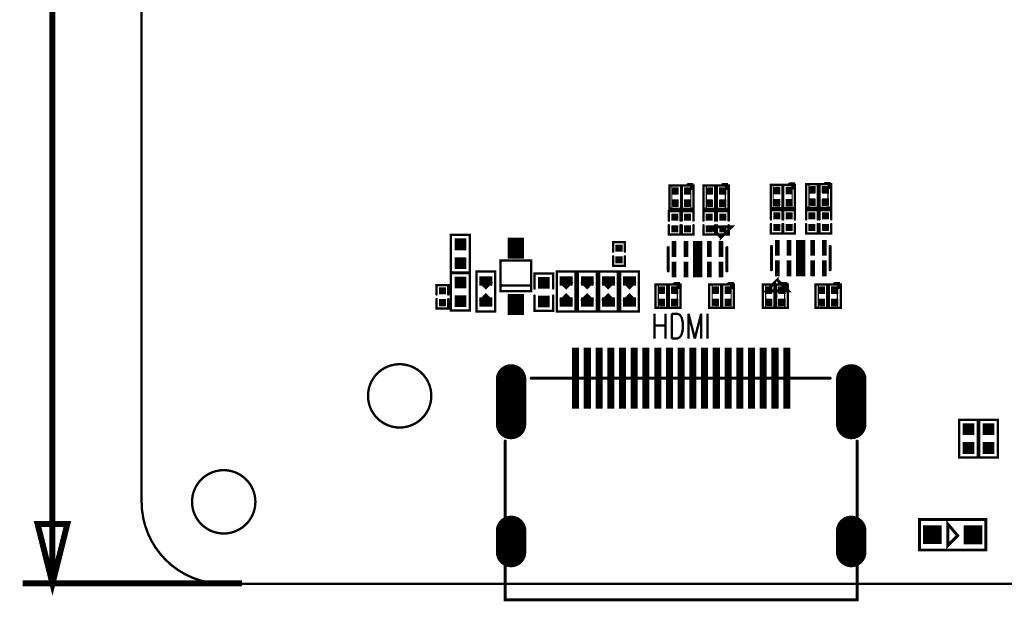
# Model space of a CAD drawing. Extents: x -14 to 157, y -7 to 92.
# Tile 1 of 129: x -9 to 33, y -4 to 21. Entities that reach past the tile are written whole.
import ezdxf

# ---------------------------------------------------------------- set-up
doc = ezdxf.new("R2010")
doc.units = 0
for name, pattern in [('TRMIDX_0', [2, 1, 1]), ('TRMIDX_1', [2, 1, 1]), ('TRMIDX_4096', [2, 1, 1])]:
    doc.linetypes.add(name, pattern=pattern)
for name, color, linetype in [('BOARD_CUTOUT_00', 254, 'CONTINUOUS'), ('BOARD_OUTLINE_00', 254, 'CONTINUOUS'), ('DIMENSION1_00', 254, 'CONTINUOUS'), ('DIMENSION3_00', 254, 'CONTINUOUS'), ('DIMENSION5_00', 254, 'CONTINUOUS'), ('DIMENSION7_00', 254, 'CONTINUOUS'), ('DRIL_NPLTE_THRU_01', 3, 'CONTINUOUS'), ('DRIL_NPLTE_THRU_02', 171, 'CONTINUOUS'), ('DRIL_NPLTE_THRU_03', 222, 'CONTINUOUS'), ('DRIL_NPLTE_THRU_04', 2, 'CONTINUOUS'), ('DRIL_PLTE_THRU_01', 3, 'CONTINUOUS'), ('DRIL_PLTE_THRU_02', 171, 'CONTINUOUS'), ('DRIL_PLTE_THRU_03', 222, 'CONTINUOUS'), ('DRIL_PLTE_THRU_04', 2, 'CONTINUOUS'), ('PADS_BOT', 56, 'CONTINUOUS'), ('PADS_INNER', 96, 'CONTINUOUS'), ('PADS_TOP', 96, 'CONTINUOUS'), ('PADS_XR_121', 210, 'CONTINUOUS'), ('PADS_XR_123', 3, 'CONTINUOUS'), ('PART_TOP_2DLINE_00', 183, 'CONTINUOUS'), ('PART_TOP_2DLINE_01', 183, 'CONTINUOUS'), ('PART_TOP_2DLINE_126', 183, 'CONTINUOUS'), ('PART_TOP_COPPER_01', 183, 'CONTINUOUS'), ('TEXT_126', 254, 'CONTINUOUS')]:
    doc.layers.add(name, color=color, linetype=linetype)
doc.styles.add('W0$15', font='simplex', dxfattribs={"width": 0.75})

# ---------------------------------------------------------------- blocks, each defined once
blk = doc.blocks.new('BOARD_74')
at = {"layer": 'BOARD_CUTOUT_00', "const_width": 0.1}
for points in [[(12.35067, -82.00042, 1), (9.65067, -82.00042, 1)], [(4.85, -86.52, 1), (2.15, -86.52, 1)]]:
    blk.add_lwpolyline(points, format="xyb", close=True, dxfattribs=at)
at = {"layer": 'BOARD_OUTLINE_00', "const_width": 0.1}
blk.add_lwpolyline([(0, -3.5, -0.41421356), (3.5, 0), (156.51, 0, -0.41421356), (160.01, -3.5), (160.01, -86.52, -0.41421356), (156.51, -90.02), (3.5, -90.02, -0.41421356), (0, -86.52)], format="xyb", close=True, dxfattribs=at)
blk = doc.blocks.new('D_2dfeghi_10')
at = {"layer": 'DIMENSION1_00', "linetype": 'TRMIDX_4096', "const_width": 0.254}
blk.add_lwpolyline([(-4.13, -28.23), (-4.13, 14.908)], dxfattribs=at)
at = {"layer": 'DIMENSION3_00', "linetype": 'TRMIDX_4096', "const_width": 0.254}
blk.add_lwpolyline([(-4.13, -28.23), (-4.765, -25.69), (-3.495, -25.69)], close=True, dxfattribs=at)
at = {"layer": 'DIMENSION5_00', "linetype": 'TRMIDX_4096', "const_width": 0.254}
blk.add_lwpolyline([(3.95, -28.23), (-5.4, -28.23)], dxfattribs=at)
at = {"layer": 'DIMENSION7_00', "linetype": 'TRMIDX_4096', "const_width": 0.0254}
blk.add_lwpolyline([(5.22, -28.23), (5.221, -28.23)], dxfattribs=at)
blk = doc.blocks.new('SMOOTH_0$1')
at = {"const_width": 0.05}
blk.add_lwpolyline([(-0.025, 0, 1), (0.025, 0, 1)], format="xyb", close=True, dxfattribs=at)
blk = doc.blocks.new('PART_BODY_TOP_47')
at = {"layer": 'PART_TOP_2DLINE_01', "const_width": 0.1}
for points in [[(-0.1, 0.25), (-0.5, 0.25), (-0.5, -0.25), (-0.1, -0.25)], [(0.1, 0.25), (0.5, 0.25), (0.5, -0.25), (0.1, -0.25)]]:
    blk.add_lwpolyline(points, dxfattribs=at)
at = {"layer": 'PART_TOP_2DLINE_01'}
for p in [(-0.5, 0.25), (-0.1, 0.25), (0.1, 0.25), (0.5, 0.25), (-0.5, -0.25), (-0.1, -0.25), (0.1, -0.25), (0.5, -0.25)]:
    blk.add_blockref('SMOOTH_0$1', p, dxfattribs=at)
blk = doc.blocks.new('DRIL_HOLE_0')
blk.add_lwpolyline([(0, 0, 1), (0, 0, 1)], format="xyb", close=True)
blk = doc.blocks.new('PAD_0')
blk.add_lwpolyline([(0, 0, 1), (0, 0, 1)], format="xyb", close=True)
blk = doc.blocks.new('PAD_2')
at = {"const_width": 0.3}
blk.add_lwpolyline([(-0.15, 0), (0.15, 0)], dxfattribs=at)
blk = doc.blocks.new('STK_TOP_133')
at = {"layer": 'DRIL_NPLTE_THRU_01'}
blk.add_blockref('DRIL_HOLE_0', (0, 0), dxfattribs=at)
at = {"layer": 'DRIL_NPLTE_THRU_02'}
blk.add_blockref('DRIL_HOLE_0', (0, 0), dxfattribs=at)
at = {"layer": 'DRIL_NPLTE_THRU_03'}
blk.add_blockref('DRIL_HOLE_0', (0, 0), dxfattribs=at)
at = {"layer": 'DRIL_NPLTE_THRU_04'}
blk.add_blockref('DRIL_HOLE_0', (0, 0), dxfattribs=at)
at = {"layer": 'PADS_BOT'}
blk.add_blockref('PAD_0', (0, 0), dxfattribs=at)
at = {"layer": 'PADS_INNER'}
blk.add_blockref('PAD_0', (0, 0), dxfattribs=at)
at = {"layer": 'PADS_TOP'}
blk.add_blockref('PAD_2', (0, 0), dxfattribs=at)
blk = doc.blocks.new('SYM_TOP_40')
for name, p in [('PART_BODY_TOP_47', (0, 0)), ('STK_TOP_133', (-0.25, 0)), ('STK_TOP_133', (0.25, 0))]:
    blk.add_blockref(name, p)
blk = doc.blocks.new('PART_TOP_2')
blk.add_blockref('SYM_TOP_40', (0, 0))
blk = doc.blocks.new('PART_TOP_3')
blk.add_blockref('SYM_TOP_40', (0, 0))
blk = doc.blocks.new('PART_BODY_TOP_24')
at = {"layer": 'PART_TOP_2DLINE_01', "const_width": 0.1}
blk.add_lwpolyline([(-0.8, 0.4), (0.8, 0.4), (0.8, -0.4), (-0.8, -0.4)], close=True, dxfattribs=at)
at = {"layer": 'PART_TOP_2DLINE_01'}
for p in [(-0.8, 0.4), (0.8, 0.4), (-0.8, -0.4), (0.8, -0.4)]:
    blk.add_blockref('SMOOTH_0$1', p, dxfattribs=at)
blk = doc.blocks.new('PAD_1')
at = {"const_width": 0.5}
blk.add_lwpolyline([(-0.25, 0), (0.25, 0)], dxfattribs=at)
blk = doc.blocks.new('STK_TOP_7')
at = {"layer": 'DRIL_PLTE_THRU_01'}
blk.add_blockref('DRIL_HOLE_0', (0, 0), dxfattribs=at)
at = {"layer": 'DRIL_PLTE_THRU_02'}
blk.add_blockref('DRIL_HOLE_0', (0, 0), dxfattribs=at)
at = {"layer": 'DRIL_PLTE_THRU_03'}
blk.add_blockref('DRIL_HOLE_0', (0, 0), dxfattribs=at)
at = {"layer": 'DRIL_PLTE_THRU_04'}
blk.add_blockref('DRIL_HOLE_0', (0, 0), dxfattribs=at)
at = {"layer": 'PADS_BOT'}
blk.add_blockref('PAD_0', (0, 0), dxfattribs=at)
at = {"layer": 'PADS_INNER'}
blk.add_blockref('PAD_0', (0, 0), dxfattribs=at)
at = {"layer": 'PADS_TOP'}
blk.add_blockref('PAD_1', (0, 0), dxfattribs=at)
blk = doc.blocks.new('SYM_TOP_17')
for name, p in [('PART_BODY_TOP_24', (0, 0)), ('STK_TOP_7', (-0.4, 0)), ('STK_TOP_7', (0.4, 0))]:
    blk.add_blockref(name, p)
blk = doc.blocks.new('PART_TOP_4')
blk.add_blockref('SYM_TOP_17', (0, 0))
blk = doc.blocks.new('PART_TOP_5')
blk.add_blockref('SYM_TOP_17', (0, 0))
blk = doc.blocks.new('PART_TOP_27')
blk.add_blockref('SYM_TOP_17', (0, 0))
blk = doc.blocks.new('PART_TOP_28')
blk.add_blockref('SYM_TOP_17', (0, 0))
blk = doc.blocks.new('SMOOTH_0$127')
at = {"const_width": 0.0635}
blk.add_lwpolyline([(-0.03175, 0, 1), (0.03175, 0, 1)], format="xyb", close=True, dxfattribs=at)
blk = doc.blocks.new('PART_BODY_TOP_71')
at = {"layer": 'PART_TOP_2DLINE_00', "const_width": 0.127}
for points in [[(1.41, -0.65), (1.41, 0.65), (-1.41, 0.65), (-1.41, -0.65)], [(-0.211, -0.462), (-0.211, 0.462), (0.211, -0.039)]]:
    blk.add_lwpolyline(points, close=True, dxfattribs=at)
at = {"layer": 'PART_TOP_2DLINE_00'}
for p in [(-1.41, 0.65), (-0.211, 0.462), (1.41, 0.65), (0.211, -0.039), (-0.211, -0.462), (-1.41, -0.65), (1.41, -0.65)]:
    blk.add_blockref('SMOOTH_0$127', p, dxfattribs=at)
blk = doc.blocks.new('PAD_90')
at = {"const_width": 0.8}
blk.add_lwpolyline([(-0.4, 0), (0.4, 0)], dxfattribs=at)
blk = doc.blocks.new('STK_TOP_66')
at = {"layer": 'DRIL_PLTE_THRU_01'}
blk.add_blockref('DRIL_HOLE_0', (0, 0), dxfattribs=at)
at = {"layer": 'DRIL_PLTE_THRU_02'}
blk.add_blockref('DRIL_HOLE_0', (0, 0), dxfattribs=at)
at = {"layer": 'DRIL_PLTE_THRU_03'}
blk.add_blockref('DRIL_HOLE_0', (0, 0), dxfattribs=at)
at = {"layer": 'DRIL_PLTE_THRU_04'}
blk.add_blockref('DRIL_HOLE_0', (0, 0), dxfattribs=at)
at = {"layer": 'PADS_BOT'}
blk.add_blockref('PAD_0', (0, 0), dxfattribs=at)
at = {"layer": 'PADS_INNER'}
blk.add_blockref('PAD_0', (0, 0), dxfattribs=at)
at = {"layer": 'PADS_TOP'}
blk.add_blockref('PAD_90', (0, 0), dxfattribs=at)
blk = doc.blocks.new('SYM_TOP_64')
for name, p in [('PART_BODY_TOP_71', (0, 0)), ('STK_TOP_66', (-0.869, 0.001)), ('STK_TOP_66', (0.869, -0.001))]:
    blk.add_blockref(name, p)
blk = doc.blocks.new('PART_TOP_355')
blk.add_blockref('SYM_TOP_64', (0, 0))
blk = doc.blocks.new('PART_BODY_TOP_60')
at = {"layer": 'PART_TOP_2DLINE_01', "const_width": 0.1}
blk.add_lwpolyline([(-0.5, 0.25), (0.5, 0.25), (0.5, -0.25), (-0.5, -0.25)], close=True, dxfattribs=at)
at = {"layer": 'PART_TOP_2DLINE_01'}
for p in [(-0.5, 0.25), (0.5, 0.25), (-0.5, -0.25), (0.5, -0.25)]:
    blk.add_blockref('SMOOTH_0$1', p, dxfattribs=at)
blk = doc.blocks.new('SYM_TOP_53')
for name, p in [('PART_BODY_TOP_60', (0, 0)), ('STK_TOP_133', (-0.25, 0)), ('STK_TOP_133', (0.25, 0))]:
    blk.add_blockref(name, p)
blk = doc.blocks.new('PART_TOP_374')
blk.add_blockref('SYM_TOP_53', (0, 0))
blk = doc.blocks.new('PART_TOP_375')
blk.add_blockref('SYM_TOP_53', (0, 0))
blk = doc.blocks.new('PART_TOP_376')
blk.add_blockref('SYM_TOP_40', (0, 0))
blk = doc.blocks.new('SMOOTH_0$05')
at = {"const_width": 0.025}
blk.add_lwpolyline([(-0.0125, 0, 1), (0.0125, 0, 1)], format="xyb", close=True, dxfattribs=at)
blk = doc.blocks.new('SMOOTH_0$15')
at = {"const_width": 0.075}
blk.add_lwpolyline([(-0.0375, 0, 1), (0.0375, 0, 1)], format="xyb", close=True, dxfattribs=at)
blk = doc.blocks.new('PART_BODY_TOP_62')
at = {"layer": 'PART_TOP_2DLINE_01', "const_width": 0.15}
blk.add_lwpolyline([(-0.25, 0.05), (-0.25, 0.2), (-0.1, 0.2)], dxfattribs=at)
at = {"layer": 'PART_TOP_2DLINE_01', "const_width": 0.05}
blk.add_lwpolyline([(-0.2, 0.16), (0.75, 0.16), (0.75, -0.65), (-0.2, -0.65)], close=True, dxfattribs=at)
at = {"layer": 'PART_TOP_2DLINE_01'}
for name, p in [('SMOOTH_0$15', (-0.25, 0.2)), ('SMOOTH_0$15', (-0.25, 0.05)), ('SMOOTH_0$05', (-0.2, 0.16)), ('SMOOTH_0$15', (-0.1, 0.2)), ('SMOOTH_0$05', (0.75, 0.16)), ('SMOOTH_0$05', (-0.2, -0.65)), ('SMOOTH_0$05', (0.75, -0.65))]:
    blk.add_blockref(name, p, dxfattribs=at)
blk = doc.blocks.new('PAD_91')
at = {"const_width": 0.23}
blk.add_lwpolyline([(-0.15, 0), (0.15, 0)], dxfattribs=at)
blk = doc.blocks.new('STK_TOP_153')
at = {"layer": 'DRIL_NPLTE_THRU_01'}
blk.add_blockref('DRIL_HOLE_0', (0, 0), dxfattribs=at)
at = {"layer": 'DRIL_NPLTE_THRU_02'}
blk.add_blockref('DRIL_HOLE_0', (0, 0), dxfattribs=at)
at = {"layer": 'DRIL_NPLTE_THRU_03'}
blk.add_blockref('DRIL_HOLE_0', (0, 0), dxfattribs=at)
at = {"layer": 'DRIL_NPLTE_THRU_04'}
blk.add_blockref('DRIL_HOLE_0', (0, 0), dxfattribs=at)
at = {"layer": 'PADS_BOT'}
blk.add_blockref('PAD_0', (0, 0), dxfattribs=at)
at = {"layer": 'PADS_INNER'}
blk.add_blockref('PAD_0', (0, 0), dxfattribs=at)
at = {"layer": 'PADS_TOP'}
blk.add_blockref('PAD_91', (0, 0), dxfattribs=at)
blk = doc.blocks.new('SYM_TOP_55')
for name, p in [('PART_BODY_TOP_62', (0, 0)), ('STK_TOP_153', (0, 0)), ('STK_TOP_153', (0.55, 0)), ('STK_TOP_153', (0, -0.48)), ('STK_TOP_153', (0.55, -0.48))]:
    blk.add_blockref(name, p)
blk = doc.blocks.new('PART_TOP_377')
blk.add_blockref('SYM_TOP_55', (0, 0))
blk = doc.blocks.new('PART_TOP_378')
blk.add_blockref('SYM_TOP_53', (0, 0))
blk = doc.blocks.new('PART_TOP_381')
blk.add_blockref('SYM_TOP_55', (0, 0))
blk = doc.blocks.new('PART_TOP_382')
blk.add_blockref('SYM_TOP_53', (0, 0))
blk = doc.blocks.new('PART_TOP_383')
blk.add_blockref('SYM_TOP_40', (0, 0))
blk = doc.blocks.new('PART_TOP_387')
blk.add_blockref('SYM_TOP_53', (0, 0))
blk = doc.blocks.new('PART_TOP_388')
blk.add_blockref('SYM_TOP_40', (0, 0))
blk = doc.blocks.new('PART_TOP_390')
blk.add_blockref('SYM_TOP_53', (0, 0))
blk = doc.blocks.new('PART_TOP_393')
blk.add_blockref('SYM_TOP_55', (0, 0))
blk = doc.blocks.new('PART_TOP_394')
blk.add_blockref('SYM_TOP_53', (0, 0))
blk = doc.blocks.new('PART_TOP_395')
blk.add_blockref('SYM_TOP_40', (0, 0))
blk = doc.blocks.new('PART_BODY_TOP_34')
at = {"layer": 'PART_TOP_2DLINE_126', "const_width": 0.127}
for points in [[(-1.25, -0.5), (-1.25, 0.5)], [(1.25, -0.5), (1.25, 0.5)]]:
    blk.add_lwpolyline(points, dxfattribs=at)
blk.add_lwpolyline([(-1, -0.93), (-1.46, -1.39), (-0.54, -1.39), (-0.99, -0.94), (-1, -0.94)], close=True, dxfattribs=at)
at = {"layer": 'PART_TOP_2DLINE_126'}
for p in [(-1.25, 0.5), (1.25, 0.5), (-1.25, -0.5), (1.25, -0.5), (-1, -0.93), (-1, -0.94), (-0.99, -0.94), (-1.46, -1.39), (-0.54, -1.39)]:
    blk.add_blockref('SMOOTH_0$127', p, dxfattribs=at)
blk = doc.blocks.new('PAD_45')
at = {"const_width": 0.199999}
blk.add_lwpolyline([(-0.337502, 0), (0.337502, 0)], dxfattribs=at)
blk = doc.blocks.new('STK_TOP_74')
at = {"layer": 'DRIL_PLTE_THRU_01'}
blk.add_blockref('DRIL_HOLE_0', (0, 0), dxfattribs=at)
at = {"layer": 'DRIL_PLTE_THRU_02'}
blk.add_blockref('DRIL_HOLE_0', (0, 0), dxfattribs=at)
at = {"layer": 'DRIL_PLTE_THRU_03'}
blk.add_blockref('DRIL_HOLE_0', (0, 0), dxfattribs=at)
at = {"layer": 'DRIL_PLTE_THRU_04'}
blk.add_blockref('DRIL_HOLE_0', (0, 0), dxfattribs=at)
at = {"layer": 'PADS_BOT'}
blk.add_blockref('PAD_0', (0, 0), dxfattribs=at)
at = {"layer": 'PADS_INNER'}
blk.add_blockref('PAD_0', (0, 0), dxfattribs=at)
at = {"layer": 'PADS_TOP', "rotation": 90}
blk.add_blockref('PAD_45', (0, 0), dxfattribs=at)
blk = doc.blocks.new('PAD_46')
at = {"const_width": 0.399999}
blk.add_lwpolyline([(-0.387502, 0), (0.387502, 0)], dxfattribs=at)
blk = doc.blocks.new('STK_TOP_75')
at = {"layer": 'DRIL_PLTE_THRU_01'}
blk.add_blockref('DRIL_HOLE_0', (0, 0), dxfattribs=at)
at = {"layer": 'DRIL_PLTE_THRU_02'}
blk.add_blockref('DRIL_HOLE_0', (0, 0), dxfattribs=at)
at = {"layer": 'DRIL_PLTE_THRU_03'}
blk.add_blockref('DRIL_HOLE_0', (0, 0), dxfattribs=at)
at = {"layer": 'DRIL_PLTE_THRU_04'}
blk.add_blockref('DRIL_HOLE_0', (0, 0), dxfattribs=at)
at = {"layer": 'PADS_BOT'}
blk.add_blockref('PAD_0', (0, 0), dxfattribs=at)
at = {"layer": 'PADS_INNER'}
blk.add_blockref('PAD_0', (0, 0), dxfattribs=at)
at = {"layer": 'PADS_TOP', "rotation": 90}
blk.add_blockref('PAD_46', (0, 0), dxfattribs=at)
blk = doc.blocks.new('SYM_TOP_27')
for name, p in [('STK_TOP_74', (-1, 0.437)), ('STK_TOP_74', (-0.5, 0.437)), ('STK_TOP_75', (0, 0.388)), ('STK_TOP_74', (0.5, 0.437)), ('STK_TOP_74', (1, 0.437)), ('PART_BODY_TOP_34', (0, 0)), ('STK_TOP_74', (-1, -0.437)), ('STK_TOP_74', (-0.5, -0.437)), ('STK_TOP_75', (0, -0.388)), ('STK_TOP_74', (0.5, -0.437)), ('STK_TOP_74', (1, -0.437))]:
    blk.add_blockref(name, p)
blk = doc.blocks.new('PART_TOP_396')
blk.add_blockref('SYM_TOP_27', (0, 0))
blk = doc.blocks.new('PART_TOP_397')
blk.add_blockref('SYM_TOP_55', (0, 0))
blk = doc.blocks.new('PART_TOP_400')
blk.add_blockref('SYM_TOP_53', (0, 0))
blk = doc.blocks.new('PART_TOP_407')
blk.add_blockref('SYM_TOP_53', (0, 0))
blk = doc.blocks.new('PART_TOP_408')
blk.add_blockref('SYM_TOP_53', (0, 0))
blk = doc.blocks.new('PART_TOP_409')
blk.add_blockref('SYM_TOP_40', (0, 0))
blk = doc.blocks.new('PART_TOP_411')
blk.add_blockref('SYM_TOP_55', (0, 0))
blk = doc.blocks.new('PART_TOP_412')
blk.add_blockref('SYM_TOP_53', (0, 0))
blk = doc.blocks.new('PART_TOP_413')
blk.add_blockref('SYM_TOP_55', (0, 0))
blk = doc.blocks.new('PART_TOP_414')
blk.add_blockref('SYM_TOP_53', (0, 0))
blk = doc.blocks.new('PART_TOP_415')
blk.add_blockref('SYM_TOP_40', (0, 0))
blk = doc.blocks.new('PART_TOP_421')
blk.add_blockref('SYM_TOP_53', (0, 0))
blk = doc.blocks.new('PART_TOP_422')
blk.add_blockref('SYM_TOP_40', (0, 0))
blk = doc.blocks.new('PART_TOP_423')
blk.add_blockref('SYM_TOP_55', (0, 0))
blk = doc.blocks.new('PART_TOP_425')
blk.add_blockref('SYM_TOP_53', (0, 0))
blk = doc.blocks.new('PART_TOP_426')
blk.add_blockref('SYM_TOP_40', (0, 0))
blk = doc.blocks.new('PART_TOP_427')
blk.add_blockref('SYM_TOP_53', (0, 0))
blk = doc.blocks.new('PART_TOP_428')
blk.add_blockref('SYM_TOP_27', (0, 0))
blk = doc.blocks.new('PART_TOP_429')
blk.add_blockref('SYM_TOP_55', (0, 0))
blk = doc.blocks.new('PART_TOP_431')
blk.add_blockref('SYM_TOP_53', (0, 0))
blk = doc.blocks.new('SMOOTH_0$0254')
at = {"const_width": 0.0127}
blk.add_lwpolyline([(-0.00635, 0, 1), (0.00635, 0, 1)], format="xyb", close=True, dxfattribs=at)
blk = doc.blocks.new('SMOOTH_0$0508')
at = {"const_width": 0.0254}
blk.add_lwpolyline([(-0.0127, 0, 1), (0.0127, 0, 1)], format="xyb", close=True, dxfattribs=at)
blk = doc.blocks.new('PART_BODY_TOP_20')
at = {"layer": 'PART_TOP_2DLINE_01', "const_width": 0.1}
blk.add_lwpolyline([(0.85, -0.4), (0.85, 0.4), (-0.85, 0.4), (-0.85, -0.4)], close=True, dxfattribs=at)
at = {"layer": 'PART_TOP_COPPER_01', "linetype": 'TRMIDX_0', "const_width": 0.0508}
for points in [[(-0.3048, 0.1905), (-0.4953, 0.1905)], [(-0.2667, 0.1524), (-0.4572, 0.1524)], [(-0.2413, 0.1143), (-0.4318, 0.1143)], [(-0.2159, 0.0889), (-0.4064, 0.0889)], [(-0.1905, 0.0635), (-0.381, 0.0635)], [(-0.1524, 0.0381), (-0.3429, 0.0381)], [(-0.1397, -0.0127), (-0.3302, -0.0127)], [(-0.127, 0.0127), (-0.3175, 0.0127)], [(-0.3048, -0.1778), (-0.4953, -0.1778)], [(-0.2667, -0.1397), (-0.4572, -0.1397)], [(-0.2286, -0.1016), (-0.4191, -0.1016)], [(-0.2032, -0.0635), (-0.3937, -0.0635)], [(-0.1651, -0.0381), (-0.3556, -0.0381)]]:
    blk.add_lwpolyline(points, dxfattribs=at)
at = {"layer": 'PART_TOP_COPPER_01', "linetype": 'TRMIDX_0', "const_width": 0.0254}
for points in [[(-0.3556, -0.2667), (-0.08255, 0.00635), (-0.36195, 0.28575), (-0.36195, -0.254), (-0.3556, -0.254)], [(-0.3048, -0.1651), (-0.1397, 0), (-0.31115, 0.17145), (-0.31115, -0.1524), (-0.3048, -0.1524)]]:
    blk.add_lwpolyline(points, close=True, dxfattribs=at)
at = {"layer": 'PART_TOP_COPPER_01', "linetype": 'TRMIDX_1', "const_width": 0.0254}
for points in [[(0.3683, 0.2794), (0.09525, 0.00635), (0.37465, -0.27305), (0.37465, 0.2667), (0.3683, 0.2667)], [(0.3175, 0.1778), (0.1524, 0.0127), (0.32385, -0.15875), (0.32385, 0.1651), (0.3175, 0.1651)]]:
    blk.add_lwpolyline(points, close=True, dxfattribs=at)
at = {"layer": 'PART_TOP_COPPER_01', "linetype": 'TRMIDX_1', "const_width": 0.0508}
for points in [[(0.1397, 0), (0.3302, 0)], [(0.1524, 0.0254), (0.3429, 0.0254)], [(0.1651, -0.0254), (0.3556, -0.0254)], [(0.1778, 0.0508), (0.3683, 0.0508)], [(0.2159, 0.0762), (0.4064, 0.0762)], [(0.2413, 0.1143), (0.4318, 0.1143)], [(0.2794, 0.1524), (0.4699, 0.1524)], [(0.3175, 0.1905), (0.508, 0.1905)], [(0.2032, -0.0508), (0.3937, -0.0508)], [(0.2286, -0.0762), (0.4191, -0.0762)], [(0.254, -0.1016), (0.4445, -0.1016)], [(0.2794, -0.1397), (0.4699, -0.1397)], [(0.3175, -0.1778), (0.508, -0.1778)]]:
    blk.add_lwpolyline(points, dxfattribs=at)
at = {"layer": 'PART_TOP_2DLINE_01'}
for p in [(-0.85, 0.4), (0.85, 0.4), (-0.85, -0.4), (0.85, -0.4)]:
    blk.add_blockref('SMOOTH_0$1', p, dxfattribs=at)
at = {"layer": 'PART_TOP_COPPER_01'}
for name, p in [('SMOOTH_0$0508', (-0.4953, 0.1905)), ('SMOOTH_0$0508', (-0.4572, 0.1524)), ('SMOOTH_0$0508', (-0.4318, 0.1143)), ('SMOOTH_0$0508', (-0.4064, 0.0889)), ('SMOOTH_0$0508', (-0.381, 0.0635)), ('SMOOTH_0$0254', (-0.36195, 0.28575)), ('SMOOTH_0$0508', (-0.3429, 0.0381)), ('SMOOTH_0$0508', (-0.3302, -0.0127)), ('SMOOTH_0$0508', (-0.3175, 0.0127)), ('SMOOTH_0$0508', (-0.3048, 0.1905)), ('SMOOTH_0$0254', (-0.31115, 0.17145)), ('SMOOTH_0$0508', (-0.2667, 0.1524)), ('SMOOTH_0$0508', (-0.2413, 0.1143)), ('SMOOTH_0$0508', (-0.2159, 0.0889)), ('SMOOTH_0$0508', (-0.1905, 0.0635)), ('SMOOTH_0$0508', (-0.1524, 0.0381)), ('SMOOTH_0$0508', (-0.1397, -0.0127)), ('SMOOTH_0$0508', (-0.127, 0.0127)), ('SMOOTH_0$0254', (-0.1397, 0)), ('SMOOTH_0$0254', (-0.08255, 0.00635)), ('SMOOTH_0$0254', (0.09525, 0.00635)), ('SMOOTH_0$0508', (0.1397, 0)), ('SMOOTH_0$0508', (0.1524, 0.0254)), ('SMOOTH_0$0254', (0.1524, 0.0127)), ('SMOOTH_0$0508', (0.1651, -0.0254)), ('SMOOTH_0$0508', (0.1778, 0.0508)), ('SMOOTH_0$0508', (0.2159, 0.0762)), ('SMOOTH_0$0508', (0.2413, 0.1143)), ('SMOOTH_0$0508', (0.2794, 0.1524)), ('SMOOTH_0$0508', (0.3175, 0.1905)), ('SMOOTH_0$0254', (0.3175, 0.1778)), ('SMOOTH_0$0254', (0.3175, 0.1651)), ('SMOOTH_0$0508', (0.3302, 0)), ('SMOOTH_0$0254', (0.32385, 0.1651)), ('SMOOTH_0$0508', (0.3429, 0.0254)), ('SMOOTH_0$0508', (0.3556, -0.0254)), ('SMOOTH_0$0508', (0.3683, 0.0508)), ('SMOOTH_0$0254', (0.3683, 0.2794)), ('SMOOTH_0$0254', (0.3683, 0.2667)), ('SMOOTH_0$0254', (0.37465, 0.2667)), ('SMOOTH_0$0508', (0.4064, 0.0762)), ('SMOOTH_0$0508', (0.4318, 0.1143)), ('SMOOTH_0$0508', (0.4699, 0.1524)), ('SMOOTH_0$0508', (0.508, 0.1905)), ('SMOOTH_0$0508', (-0.4953, -0.1778)), ('SMOOTH_0$0508', (-0.4572, -0.1397)), ('SMOOTH_0$0508', (-0.4191, -0.1016)), ('SMOOTH_0$0508', (-0.3937, -0.0635)), ('SMOOTH_0$0508', (-0.3556, -0.0381)), ('SMOOTH_0$0254', (-0.36195, -0.254)), ('SMOOTH_0$0254', (-0.3556, -0.254)), ('SMOOTH_0$0254', (-0.3556, -0.2667)), ('SMOOTH_0$0508', (-0.3048, -0.1778)), ('SMOOTH_0$0254', (-0.31115, -0.1524)), ('SMOOTH_0$0254', (-0.3048, -0.1524)), ('SMOOTH_0$0254', (-0.3048, -0.1651)), ('SMOOTH_0$0508', (-0.2667, -0.1397)), ('SMOOTH_0$0508', (-0.2286, -0.1016)), ('SMOOTH_0$0508', (-0.2032, -0.0635)), ('SMOOTH_0$0508', (-0.1651, -0.0381)), ('SMOOTH_0$0508', (0.2032, -0.0508)), ('SMOOTH_0$0508', (0.2286, -0.0762)), ('SMOOTH_0$0508', (0.254, -0.1016)), ('SMOOTH_0$0508', (0.2794, -0.1397)), ('SMOOTH_0$0508', (0.3175, -0.1778)), ('SMOOTH_0$0254', (0.32385, -0.15875)), ('SMOOTH_0$0254', (0.37465, -0.27305)), ('SMOOTH_0$0508', (0.3937, -0.0508)), ('SMOOTH_0$0508', (0.4191, -0.0762)), ('SMOOTH_0$0508', (0.4445, -0.1016)), ('SMOOTH_0$0508', (0.4699, -0.1397)), ('SMOOTH_0$0508', (0.508, -0.1778))]:
    blk.add_blockref(name, p, dxfattribs=at)
blk = doc.blocks.new('PAD_82')
at = {"const_width": 0.4}
blk.add_lwpolyline([(-0.275, 0), (0.275, 0)], dxfattribs=at)
blk = doc.blocks.new('STK_TOP_19')
at = {"layer": 'DRIL_PLTE_THRU_01'}
blk.add_blockref('DRIL_HOLE_0', (0, 0), dxfattribs=at)
at = {"layer": 'DRIL_PLTE_THRU_02'}
blk.add_blockref('DRIL_HOLE_0', (0, 0), dxfattribs=at)
at = {"layer": 'DRIL_PLTE_THRU_03'}
blk.add_blockref('DRIL_HOLE_0', (0, 0), dxfattribs=at)
at = {"layer": 'DRIL_PLTE_THRU_04'}
blk.add_blockref('DRIL_HOLE_0', (0, 0), dxfattribs=at)
at = {"layer": 'PADS_BOT'}
blk.add_blockref('PAD_0', (0, 0), dxfattribs=at)
at = {"layer": 'PADS_INNER'}
blk.add_blockref('PAD_0', (0, 0), dxfattribs=at)
at = {"layer": 'PADS_TOP', "rotation": 90}
blk.add_blockref('PAD_82', (0, 0), dxfattribs=at)
blk = doc.blocks.new('SYM_TOP_13')
for name, p in [('PART_BODY_TOP_20', (0, 0)), ('STK_TOP_19', (-0.45, 0)), ('STK_TOP_19', (0.45, 0))]:
    blk.add_blockref(name, p)
blk = doc.blocks.new('PART_TOP_438')
blk.add_blockref('SYM_TOP_13', (0, 0))
blk = doc.blocks.new('PART_TOP_442')
blk.add_blockref('SYM_TOP_13', (0, 0))
blk = doc.blocks.new('PART_TOP_445')
blk.add_blockref('SYM_TOP_13', (0, 0))
blk = doc.blocks.new('PART_TOP_447')
blk.add_blockref('SYM_TOP_13', (0, 0))
blk = doc.blocks.new('PART_BODY_TOP_11')
at = {"layer": 'PART_TOP_2DLINE_01', "const_width": 0.1}
for points in [[(-0.15, 0.4), (-0.8, 0.4), (-0.8, -0.4), (-0.15, -0.4)], [(0.15, -0.4), (0.8, -0.4), (0.8, 0.4), (0.15, 0.4)]]:
    blk.add_lwpolyline(points, dxfattribs=at)
at = {"layer": 'PART_TOP_2DLINE_01'}
for p in [(-0.8, 0.4), (-0.15, 0.4), (0.15, 0.4), (0.8, 0.4), (-0.8, -0.4), (-0.15, -0.4), (0.15, -0.4), (0.8, -0.4)]:
    blk.add_blockref('SMOOTH_0$1', p, dxfattribs=at)
blk = doc.blocks.new('SYM_TOP_4')
for name, p in [('PART_BODY_TOP_11', (0, 0)), ('STK_TOP_7', (-0.4, 0)), ('STK_TOP_7', (0.4, 0))]:
    blk.add_blockref(name, p)
blk = doc.blocks.new('PART_TOP_452')
blk.add_blockref('SYM_TOP_4', (0, 0))
blk = doc.blocks.new('PART_BODY_TOP_26')
at = {"layer": 'PART_TOP_2DLINE_126', "const_width": 0.127}
for points in [[(-7.5, 5), (-7.5, 9.45), (7.5, 9.45), (7.5, 5.25)], [(-7.5, 2.679), (-7.5, 5.276)], [(7.5, 2.679), (7.5, 5.276)], [(-6.353, 0), (6.396, 0)]]:
    blk.add_lwpolyline(points, dxfattribs=at)
at = {"layer": 'PART_TOP_2DLINE_126'}
for p in [(-7.5, 9.45), (7.5, 9.45), (-7.5, 5.276), (-7.5, 5), (7.5, 5.276), (7.5, 5.25), (-7.5, 2.679), (7.5, 2.679), (-6.353, 0), (6.396, 0)]:
    blk.add_blockref('SMOOTH_0$127', p, dxfattribs=at)
blk = doc.blocks.new('PAD_99')
at = {"const_width": 0.3}
blk.add_lwpolyline([(-1.3, 0), (1.3, 0)], dxfattribs=at)
blk = doc.blocks.new('STK_TOP_26')
at = {"layer": 'DRIL_PLTE_THRU_01'}
blk.add_blockref('DRIL_HOLE_0', (0, 0), dxfattribs=at)
at = {"layer": 'DRIL_PLTE_THRU_02'}
blk.add_blockref('DRIL_HOLE_0', (0, 0), dxfattribs=at)
at = {"layer": 'DRIL_PLTE_THRU_03'}
blk.add_blockref('DRIL_HOLE_0', (0, 0), dxfattribs=at)
at = {"layer": 'DRIL_PLTE_THRU_04'}
blk.add_blockref('DRIL_HOLE_0', (0, 0), dxfattribs=at)
at = {"layer": 'PADS_BOT'}
blk.add_blockref('PAD_0', (0, 0), dxfattribs=at)
at = {"layer": 'PADS_INNER'}
blk.add_blockref('PAD_0', (0, 0), dxfattribs=at)
at = {"layer": 'PADS_TOP', "rotation": 90}
blk.add_blockref('PAD_99', (0, 0), dxfattribs=at)
blk = doc.blocks.new('DRIL_SLOT_0003100106000000900')
at = {"const_width": 0.3937}
blk.add_lwpolyline([(0.19685, -0.9525), (0.19685, 0.9525, 1), (-0.19685, 0.9525), (-0.19685, -0.9525, 1)], format="xyb", close=True, dxfattribs=at)
blk = doc.blocks.new('PAD_100')
at = {"const_width": 0.65}
blk.add_lwpolyline([(-0.95, -0.325), (0.95, -0.325, 1), (0.95, 0.325), (-0.95, 0.325, 1)], format="xyb", close=True, dxfattribs=at)
blk = doc.blocks.new('STK_TOP_27')
at = {"layer": 'DRIL_PLTE_THRU_01'}
blk.add_blockref('DRIL_SLOT_0003100106000000900', (0, 0), dxfattribs=at)
at = {"layer": 'DRIL_PLTE_THRU_02'}
blk.add_blockref('DRIL_SLOT_0003100106000000900', (0, 0), dxfattribs=at)
at = {"layer": 'DRIL_PLTE_THRU_03'}
blk.add_blockref('DRIL_SLOT_0003100106000000900', (0, 0), dxfattribs=at)
at = {"layer": 'DRIL_PLTE_THRU_04'}
blk.add_blockref('DRIL_SLOT_0003100106000000900', (0, 0), dxfattribs=at)
at = {"layer": 'PADS_BOT', "rotation": 90}
blk.add_blockref('PAD_100', (0, 0), dxfattribs=at)
at = {"layer": 'PADS_INNER', "rotation": 90}
blk.add_blockref('PAD_100', (0, 0), dxfattribs=at)
at = {"layer": 'PADS_TOP', "rotation": 90}
blk.add_blockref('PAD_100', (0, 0), dxfattribs=at)
blk = doc.blocks.new('DRIL_SLOT_0003100066000000900')
at = {"const_width": 0.3937}
blk.add_lwpolyline([(0.19685, -0.4445), (0.19685, 0.4445, 1), (-0.19685, 0.4445), (-0.19685, -0.4445, 1)], format="xyb", close=True, dxfattribs=at)
blk = doc.blocks.new('PAD_101')
at = {"const_width": 0.65}
blk.add_lwpolyline([(-0.45, -0.325), (0.45, -0.325, 1), (0.45, 0.325), (-0.45, 0.325, 1)], format="xyb", close=True, dxfattribs=at)
blk = doc.blocks.new('STK_TOP_28')
at = {"layer": 'DRIL_PLTE_THRU_01'}
blk.add_blockref('DRIL_SLOT_0003100066000000900', (0, 0), dxfattribs=at)
at = {"layer": 'DRIL_PLTE_THRU_02'}
blk.add_blockref('DRIL_SLOT_0003100066000000900', (0, 0), dxfattribs=at)
at = {"layer": 'DRIL_PLTE_THRU_03'}
blk.add_blockref('DRIL_SLOT_0003100066000000900', (0, 0), dxfattribs=at)
at = {"layer": 'DRIL_PLTE_THRU_04'}
blk.add_blockref('DRIL_SLOT_0003100066000000900', (0, 0), dxfattribs=at)
at = {"layer": 'PADS_BOT', "rotation": 90}
blk.add_blockref('PAD_101', (0, 0), dxfattribs=at)
at = {"layer": 'PADS_INNER', "rotation": 90}
blk.add_blockref('PAD_101', (0, 0), dxfattribs=at)
at = {"layer": 'PADS_TOP', "rotation": 90}
blk.add_blockref('PAD_101', (0, 0), dxfattribs=at)
blk = doc.blocks.new('SYM_TOP_19')
for name, p in [('PART_BODY_TOP_26', (0, 0)), ('STK_TOP_28', (-7.25, 6.96)), ('STK_TOP_28', (7.25, 6.96)), ('STK_TOP_27', (-7.25, 1)), ('STK_TOP_27', (7.25, 1)), ('STK_TOP_26', (-4.5, 0)), ('STK_TOP_26', (-4, 0)), ('STK_TOP_26', (-3.5, 0)), ('STK_TOP_26', (-3, 0)), ('STK_TOP_26', (-2.5, 0)), ('STK_TOP_26', (-2, 0)), ('STK_TOP_26', (-1.5, 0)), ('STK_TOP_26', (-1, 0)), ('STK_TOP_26', (-0.5, 0)), ('STK_TOP_26', (0, 0)), ('STK_TOP_26', (0.5, 0)), ('STK_TOP_26', (1, 0)), ('STK_TOP_26', (1.5, 0)), ('STK_TOP_26', (2, 0)), ('STK_TOP_26', (2.5, 0)), ('STK_TOP_26', (3, 0)), ('STK_TOP_26', (3.5, 0)), ('STK_TOP_26', (4, 0)), ('STK_TOP_26', (4.5, 0))]:
    blk.add_blockref(name, p)
blk = doc.blocks.new('PART_TOP_461')
blk.add_blockref('SYM_TOP_19', (0, 0))
blk = doc.blocks.new('PART_BODY_TOP_19')
at = {"layer": 'PART_TOP_2DLINE_126', "const_width": 0.1}
blk.add_lwpolyline([(0.642, 0.65), (0.642, -0.65), (-0.668, -0.65), (-0.668, 0.65)], close=True, dxfattribs=at)
blk.add_lwpolyline([(0.394, -0.6), (0.394, 0.6)], dxfattribs=at)
at = {"layer": 'PART_TOP_2DLINE_126'}
for p in [(-0.668, 0.65), (0.394, 0.6), (0.642, 0.65), (-0.668, -0.65), (0.394, -0.6), (0.642, -0.65)]:
    blk.add_blockref('SMOOTH_0$1', p, dxfattribs=at)
blk = doc.blocks.new('PAD_9')
at = {"const_width": 0.7}
blk.add_lwpolyline([(-0.45, 0), (0.45, 0)], dxfattribs=at)
blk = doc.blocks.new('PAD_102')
at = {"const_width": 0.6}
blk.add_lwpolyline([(-0.4, 0), (0.4, 0)], dxfattribs=at)
blk = doc.blocks.new('STK_TOP_18')
at = {"layer": 'DRIL_PLTE_THRU_01'}
blk.add_blockref('DRIL_HOLE_0', (0, 0), dxfattribs=at)
at = {"layer": 'DRIL_PLTE_THRU_02'}
blk.add_blockref('DRIL_HOLE_0', (0, 0), dxfattribs=at)
at = {"layer": 'DRIL_PLTE_THRU_03'}
blk.add_blockref('DRIL_HOLE_0', (0, 0), dxfattribs=at)
at = {"layer": 'DRIL_PLTE_THRU_04'}
blk.add_blockref('DRIL_HOLE_0', (0, 0), dxfattribs=at)
at = {"layer": 'PADS_BOT'}
blk.add_blockref('PAD_0', (0, 0), dxfattribs=at)
at = {"layer": 'PADS_INNER'}
blk.add_blockref('PAD_0', (0, 0), dxfattribs=at)
at = {"layer": 'PADS_TOP'}
blk.add_blockref('PAD_102', (0, 0), dxfattribs=at)
at = {"layer": 'PADS_XR_121'}
blk.add_blockref('PAD_9', (0, 0), dxfattribs=at)
at = {"layer": 'PADS_XR_123'}
blk.add_blockref('PAD_102', (0, 0), dxfattribs=at)
blk = doc.blocks.new('SYM_TOP_12')
for name, p in [('PART_BODY_TOP_19', (0, 0)), ('STK_TOP_18', (-1.2, 0)), ('STK_TOP_18', (1.2, 0))]:
    blk.add_blockref(name, p)
blk = doc.blocks.new('PART_TOP_462')
blk.add_blockref('SYM_TOP_12', (0, 0))
blk = doc.blocks.new('PART_TOP_465')
blk.add_blockref('SYM_TOP_13', (0, 0))

msp = doc.modelspace()

# ---------------------------------------------------------------- block references
for name, p in [('D_2dfeghi_10', (-3.17, 24.73)), ('BOARD_74', (-3.5, 86.5)), ('PART_TOP_396', (24.6, 10.375)), ('PART_TOP_355', (31.075, -1.425))]:
    msp.add_blockref(name, p)
for name, p, rotation in [('PART_TOP_425', (19.25, 12.975), 270), ('PART_TOP_423', (19.75, 13.25), 270), ('PART_TOP_421', (19.775, 12.975), 270), ('PART_TOP_414', (20.7, 12.975), 270), ('PART_TOP_413', (21.225, 13.25), 270), ('PART_TOP_408', (21.275, 12.975), 270), ('PART_TOP_394', (23.575, 13), 270), ('PART_TOP_393', (24.075, 13.275), 270), ('PART_TOP_387', (24.1, 13), 270), ('PART_TOP_382', (25.075, 13.025), 270), ('PART_TOP_381', (25.6, 13.3), 270), ('PART_TOP_375', (25.65, 13.025), 270), ('PART_TOP_426', (19.225, 11.875), 270), ('PART_TOP_422', (19.775, 11.875), 270), ('PART_TOP_415', (20.7, 11.875), 270), ('PART_TOP_409', (21.275, 11.875), 270), ('PART_TOP_395', (23.575, 11.925), 270), ('PART_TOP_388', (24.1, 11.925), 270), ('PART_TOP_383', (25.075, 11.925), 270), ('PART_TOP_376', (25.65, 11.925), 270), ('PART_TOP_428', (20.2, 10.325), 180), ('PART_TOP_5', (10.088, 10.562), 90), ('PART_TOP_462', (12.45, 9.6), 270), ('PART_TOP_2', (16.85, 10.55), 270), ('PART_TOP_4', (10.088, 8.938), 270), ('PART_TOP_465', (11.175, 8.95), 90), ('PART_TOP_452', (13.65, 8.925), 90), ('PART_TOP_447', (14.6, 8.95), 90), ('PART_TOP_445', (15.5, 8.95), 90), ('PART_TOP_442', (16.4, 8.95), 90), ('PART_TOP_438', (17.3, 8.95), 90), ('PART_TOP_3', (9.325, 8.725), 270), ('PART_TOP_431', (18.65, 8.75), 270), ('PART_TOP_429', (19.175, 9.025), 270), ('PART_TOP_427', (19.225, 8.75), 270), ('PART_TOP_412', (20.95, 8.75), 270), ('PART_TOP_411', (21.475, 9.025), 270), ('PART_TOP_407', (21.5, 8.75), 270), ('PART_TOP_400', (23.225, 8.75), 270), ('PART_TOP_397', (23.75, 9.025), 270), ('PART_TOP_390', (23.8, 8.75), 270), ('PART_TOP_378', (25.475, 8.75), 270), ('PART_TOP_377', (26, 9.025), 270), ('PART_TOP_374', (26.05, 8.75), 270), ('PART_TOP_461', (19.5, 5.25), 180), ('PART_TOP_27', (31.75, 2.675), 270), ('PART_TOP_28', (32.6, 2.675), 90)]:
    msp.add_blockref(name, p, dxfattribs=dict(rotation=rotation))

# ---------------------------------------------------------------- texts
at = {"layer": 'TEXT_126', "style": 'W0$15', "width": 0.75}
msp.add_text('HDMI', height=1.05, dxfattribs=at).set_placement((18.225, 6.95))

doc.saveas('drawing.dxf')
